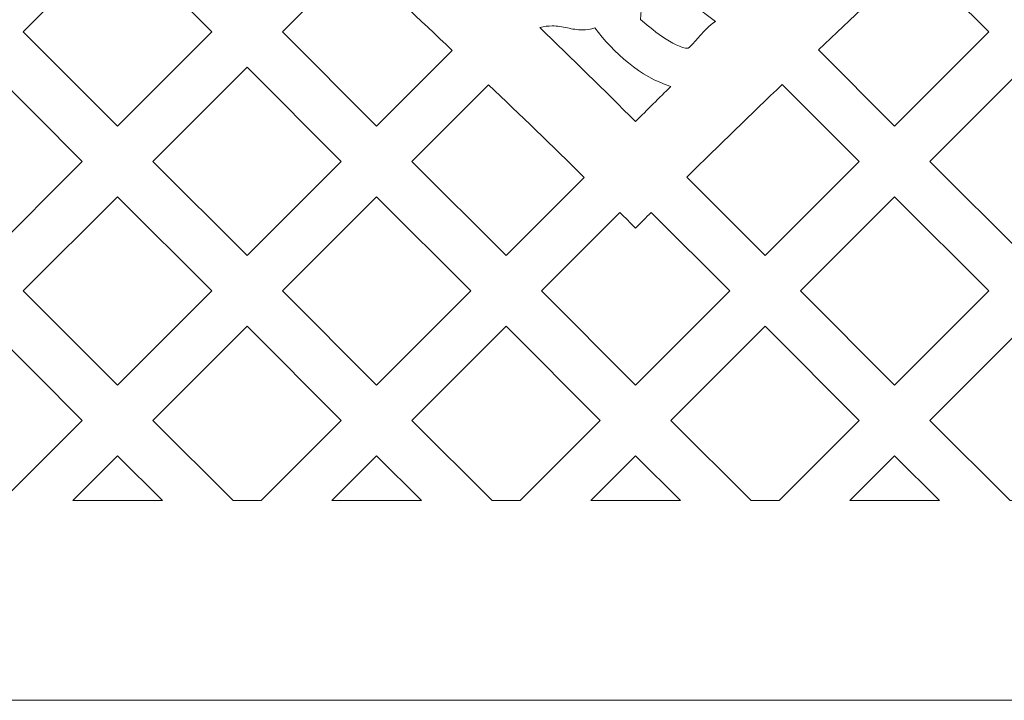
# Model space of a CAD drawing. Header units: millimetres. Extents: x -402 to 376, y -181 to 231.
# Tile 10 of 23: x -90 to -45, y -130 to -99. Entities that reach past the tile are written whole.
import ezdxf

# ---------------------------------------------------------------- set-up
doc = ezdxf.new("R2010")
doc.units = ezdxf.units.MM
doc.header["$MEASUREMENT"] = 0
doc.layers.add('Layer 1', color=7, linetype='Continuous')

msp = doc.modelspace()

# ---------------------------------------------------------------- linework, layer by layer
at = {"layer": 'Layer 1', "lineweight": 15}
for points, knots in [([(-174.5585, 23.9416), (-174.5585, 23.9416), (50.4421, 23.9416), (50.4421, 23.9416), (50.4421, 23.9416), (50.4421, 23.9416), (50.4421, 21.0256), (50.4421, 21.0256), (50.4421, 21.0256), (50.4421, 21.0256), (48.1917, 21.0256), (48.1917, 21.0256), (48.1917, 21.0256), (48.1917, 21.0256), (48.1917, 17.6509), (48.1917, 17.6509), (48.1917, 17.6509), (48.1917, 17.6509), (50.4421, 17.6509), (50.4421, 17.6509), (50.4421, 17.6509), (50.4421, 17.6509), (50.4421, -129.6201), (50.4421, -129.6201), (50.4421, -129.6201), (50.4421, -129.6201), (-174.5585, -129.6201), (-174.5585, -129.6201), (-174.5585, -129.6201), (-174.5585, -129.6201), (-174.5585, 17.6509), (-174.5585, 17.6509), (-174.5585, 17.6509), (-174.5585, 17.6509), (-172.3081, 17.6509), (-172.3081, 17.6509), (-172.3081, 17.6509), (-172.3081, 17.6509), (-172.3081, 21.0256), (-172.3081, 21.0256), (-172.3081, 21.0256), (-172.3081, 21.0256), (-174.5585, 21.0256), (-174.5585, 21.0256), (-174.5585, 21.0256), (-174.5585, 21.0256), (-174.5585, 23.9416), (-174.5585, 23.9416)], [0, 0, 0, 0, 0.0769231, 0.0769231, 0.0769231, 0.0769231, 0.1538462, 0.1538462, 0.1538462, 0.1538462, 0.2307692, 0.2307692, 0.2307692, 0.2307692, 0.3076923, 0.3076923, 0.3076923, 0.3076923, 0.3846154, 0.3846154, 0.3846154, 0.3846154, 0.4615385, 0.4615385, 0.4615385, 0.4615385, 0.5384615, 0.5384615, 0.5384615, 0.5384615, 0.6153846, 0.6153846, 0.6153846, 0.6153846, 0.6923077, 0.6923077, 0.6923077, 0.6923077, 0.7692308, 0.7692308, 0.7692308, 0.7692308, 0.8461538, 0.8461538, 0.8461538, 0.8461538, 1, 1, 1, 1]), ([(-85.3925, -95.2655), (-85.3925, -95.2655), (-81.1496, -99.5087), (-81.1496, -99.5087), (-81.1496, -99.5087), (-81.1496, -99.5087), (-85.3925, -103.7516), (-85.3925, -103.7516), (-85.3925, -103.7516), (-85.3925, -103.7516), (-89.6354, -99.5087), (-89.6354, -99.5087), (-89.6354, -99.5087), (-89.6354, -99.5087), (-85.3925, -95.2655), (-85.3925, -95.2655)], [0, 0, 0, 0, 0.2, 0.2, 0.2, 0.2, 0.4, 0.4, 0.4, 0.4, 0.6, 0.6, 0.6, 0.6, 1, 1, 1, 1]), ([(-62.0167, -95.6941), (-61.7758, -96.7458), (-61.7123, -97.844), (-61.8361, -98.9478), (-61.8361, -98.9478), (-61.4216, -99.2963), (-60.3068, -100.2471), (-59.6895, -100.2471), (-59.6895, -100.2471), (-59.644, -100.2471), (-58.7095, -99.1256), (-58.4558, -99.0374), (-58.4558, -99.0374), (-59.7085, -98.1389), (-61.0688, -96.907), (-62.0167, -95.6941)], [0, 0, 0, 0, 0.2, 0.2, 0.2, 0.2, 0.4, 0.4, 0.4, 0.4, 0.6, 0.6, 0.6, 0.6, 1, 1, 1, 1]), ([(-70.3127, -100.3381), (-70.3127, -100.3381), (-73.7247, -103.7516), (-73.7247, -103.7516), (-73.7247, -103.7516), (-73.7247, -103.7516), (-77.9676, -99.5087), (-77.9676, -99.5087), (-77.9676, -99.5087), (-77.9676, -99.5087), (-74.6988, -96.2399), (-74.6988, -96.2399), (-74.6988, -96.2399), (-73.2573, -97.5737), (-71.794, -98.9383), (-70.3127, -100.3381)], [0, 0, 0, 0, 0.2, 0.2, 0.2, 0.2, 0.4, 0.4, 0.4, 0.4, 0.6, 0.6, 0.6, 0.6, 1, 1, 1, 1]), ([(-49.4448, -96.2124), (-49.4448, -96.2124), (-46.1488, -99.5087), (-46.1488, -99.5087), (-46.1488, -99.5087), (-46.1488, -99.5087), (-50.3902, -103.7516), (-50.3902, -103.7516), (-50.3902, -103.7516), (-50.3902, -103.7516), (-53.8217, -100.3201), (-53.8217, -100.3201), (-53.8217, -100.3201), (-52.3154, -98.8899), (-50.8587, -97.5243), (-49.4448, -96.2124)], [0, 0, 0, 0, 0.2, 0.2, 0.2, 0.2, 0.4, 0.4, 0.4, 0.4, 0.6, 0.6, 0.6, 0.6, 1, 1, 1, 1]), ([(-65.8133, -99.2385), (-65.9827, -99.2385), (-66.1689, -99.2607), (-66.3757, -99.3157), (-66.3757, -99.3157), (-64.9229, -100.7117), (-63.4829, -102.12), (-62.058, -103.5448), (-62.058, -103.5448), (-61.5289, -103.0143), (-60.9972, -102.4865), (-60.4638, -101.9616), (-60.4638, -101.9616), (-61.8238, -101.5439), (-63.0532, -100.4485), (-63.8911, -99.3253), (-63.8911, -99.3253), (-64.077, -99.3859), (-64.2657, -99.4191), (-64.4615, -99.4191), (-64.4615, -99.4191), (-64.6887, -99.4191), (-64.9039, -99.375), (-65.1258, -99.3295), (-65.1258, -99.3295), (-65.3558, -99.2812), (-65.5763, -99.2385), (-65.8133, -99.2385)], [0, 0, 0, 0, 0.125, 0.125, 0.125, 0.125, 0.25, 0.25, 0.25, 0.25, 0.375, 0.375, 0.375, 0.375, 0.5, 0.5, 0.5, 0.5, 0.625, 0.625, 0.625, 0.625, 0.75, 0.75, 0.75, 0.75, 1, 1, 1, 1]), ([(-91.2257, -101.099), (-91.2257, -101.099), (-86.9842, -105.3419), (-86.9842, -105.3419), (-86.9842, -105.3419), (-86.9842, -105.3419), (-91.2257, -109.5847), (-91.2257, -109.5847), (-91.2257, -109.5847), (-91.2257, -109.5847), (-95.4685, -105.3419), (-95.4685, -105.3419), (-95.4685, -105.3419), (-95.4685, -105.3419), (-91.2257, -101.099), (-91.2257, -101.099)], [0, 0, 0, 0, 0.2, 0.2, 0.2, 0.2, 0.4, 0.4, 0.4, 0.4, 0.6, 0.6, 0.6, 0.6, 1, 1, 1, 1]), ([(-79.5593, -101.099), (-79.5593, -101.099), (-75.3161, -105.3419), (-75.3161, -105.3419), (-75.3161, -105.3419), (-75.3161, -105.3419), (-79.5593, -109.5847), (-79.5593, -109.5847), (-79.5593, -109.5847), (-79.5593, -109.5847), (-83.8008, -105.3419), (-83.8008, -105.3419), (-83.8008, -105.3419), (-83.8008, -105.3419), (-79.5593, -101.099), (-79.5593, -101.099)], [0, 0, 0, 0, 0.2, 0.2, 0.2, 0.2, 0.4, 0.4, 0.4, 0.4, 0.6, 0.6, 0.6, 0.6, 1, 1, 1, 1]), ([(-44.5571, -101.099), (-44.5571, -101.099), (-40.3142, -105.3419), (-40.3142, -105.3419), (-40.3142, -105.3419), (-40.3142, -105.3419), (-44.5571, -109.5847), (-44.5571, -109.5847), (-44.5571, -109.5847), (-44.5571, -109.5847), (-48.7999, -105.3419), (-48.7999, -105.3419), (-48.7999, -105.3419), (-48.7999, -105.3419), (-44.5571, -101.099), (-44.5571, -101.099)], [0, 0, 0, 0, 0.2, 0.2, 0.2, 0.2, 0.4, 0.4, 0.4, 0.4, 0.6, 0.6, 0.6, 0.6, 1, 1, 1, 1]), ([(-64.3662, -106.0598), (-64.3662, -106.0598), (-67.8916, -109.5847), (-67.8916, -109.5847), (-67.8916, -109.5847), (-67.8916, -109.5847), (-72.1344, -105.3419), (-72.1344, -105.3419), (-72.1344, -105.3419), (-72.1344, -105.3419), (-68.6797, -101.8871), (-68.6797, -101.8871), (-68.6797, -101.8871), (-67.2576, -103.2418), (-65.8186, -104.6321), (-64.3662, -106.0598)], [0, 0, 0, 0, 0.2, 0.2, 0.2, 0.2, 0.4, 0.4, 0.4, 0.4, 0.6, 0.6, 0.6, 0.6, 1, 1, 1, 1]), ([(-55.4491, -101.8748), (-55.4491, -101.8748), (-51.982, -105.3419), (-51.982, -105.3419), (-51.982, -105.3419), (-51.982, -105.3419), (-56.2248, -109.5847), (-56.2248, -109.5847), (-56.2248, -109.5847), (-56.2248, -109.5847), (-59.7526, -106.057), (-59.7526, -106.057), (-59.7526, -106.057), (-58.2755, -104.6018), (-56.8422, -103.2101), (-55.4491, -101.8748)], [0, 0, 0, 0, 0.2, 0.2, 0.2, 0.2, 0.4, 0.4, 0.4, 0.4, 0.6, 0.6, 0.6, 0.6, 1, 1, 1, 1]), ([(-85.3925, -106.9336), (-85.3925, -106.9336), (-81.1496, -111.1751), (-81.1496, -111.1751), (-81.1496, -111.1751), (-81.1496, -111.1751), (-85.3925, -115.4179), (-85.3925, -115.4179), (-85.3925, -115.4179), (-85.3925, -115.4179), (-89.6354, -111.1751), (-89.6354, -111.1751), (-89.6354, -111.1751), (-89.6354, -111.1751), (-85.3925, -106.9336), (-85.3925, -106.9336)], [0, 0, 0, 0, 0.2, 0.2, 0.2, 0.2, 0.4, 0.4, 0.4, 0.4, 0.6, 0.6, 0.6, 0.6, 1, 1, 1, 1]), ([(-73.7247, -106.9336), (-73.7247, -106.9336), (-69.4829, -111.1751), (-69.4829, -111.1751), (-69.4829, -111.1751), (-69.4829, -111.1751), (-73.7247, -115.4179), (-73.7247, -115.4179), (-73.7247, -115.4179), (-73.7247, -115.4179), (-77.9676, -111.1751), (-77.9676, -111.1751), (-77.9676, -111.1751), (-77.9676, -111.1751), (-73.7247, -106.9336), (-73.7247, -106.9336)], [0, 0, 0, 0, 0.2, 0.2, 0.2, 0.2, 0.4, 0.4, 0.4, 0.4, 0.6, 0.6, 0.6, 0.6, 1, 1, 1, 1]), ([(-50.3902, -106.9336), (-50.3902, -106.9336), (-46.1488, -111.1751), (-46.1488, -111.1751), (-46.1488, -111.1751), (-46.1488, -111.1751), (-50.3902, -115.4179), (-50.3902, -115.4179), (-50.3902, -115.4179), (-50.3902, -115.4179), (-54.6331, -111.1751), (-54.6331, -111.1751), (-54.6331, -111.1751), (-54.6331, -111.1751), (-50.3902, -106.9336), (-50.3902, -106.9336)], [0, 0, 0, 0, 0.2, 0.2, 0.2, 0.2, 0.4, 0.4, 0.4, 0.4, 0.6, 0.6, 0.6, 0.6, 1, 1, 1, 1]), ([(-61.3511, -107.6402), (-61.3511, -107.6402), (-57.8152, -111.1751), (-57.8152, -111.1751), (-57.8152, -111.1751), (-57.8152, -111.1751), (-62.058, -115.4179), (-62.058, -115.4179), (-62.058, -115.4179), (-62.058, -115.4179), (-66.3012, -111.1751), (-66.3012, -111.1751), (-66.3012, -111.1751), (-66.3012, -111.1751), (-62.7664, -107.6416), (-62.7664, -107.6416), (-62.7664, -107.6416), (-62.5307, -107.8759), (-62.2951, -108.1091), (-62.058, -108.3458), (-62.058, -108.3458), (-61.821, -108.1077), (-61.5867, -107.8748), (-61.3511, -107.6402)], [0, 0, 0, 0, 0.1428571, 0.1428571, 0.1428571, 0.1428571, 0.2857143, 0.2857143, 0.2857143, 0.2857143, 0.4285714, 0.4285714, 0.4285714, 0.4285714, 0.5714286, 0.5714286, 0.5714286, 0.5714286, 0.7142857, 0.7142857, 0.7142857, 0.7142857, 1, 1, 1, 1]), ([(-91.8568, -120.62), (-91.8568, -120.62), (-90.5946, -120.62), (-90.5946, -120.62), (-90.5946, -120.62), (-90.5946, -120.62), (-86.9842, -117.0097), (-86.9842, -117.0097), (-86.9842, -117.0097), (-86.9842, -117.0097), (-91.2257, -112.7668), (-91.2257, -112.7668), (-91.2257, -112.7668), (-91.2257, -112.7668), (-95.4685, -117.0097), (-95.4685, -117.0097), (-95.4685, -117.0097), (-95.4685, -117.0097), (-91.8568, -120.62), (-91.8568, -120.62)], [0, 0, 0, 0, 0.1666667, 0.1666667, 0.1666667, 0.1666667, 0.3333333, 0.3333333, 0.3333333, 0.3333333, 0.5, 0.5, 0.5, 0.5, 0.6666667, 0.6666667, 0.6666667, 0.6666667, 1, 1, 1, 1]), ([(-80.1904, -120.62), (-80.1904, -120.62), (-78.9282, -120.62), (-78.9282, -120.62), (-78.9282, -120.62), (-78.9282, -120.62), (-75.3161, -117.0097), (-75.3161, -117.0097), (-75.3161, -117.0097), (-75.3161, -117.0097), (-79.5593, -112.7668), (-79.5593, -112.7668), (-79.5593, -112.7668), (-79.5593, -112.7668), (-83.8008, -117.0097), (-83.8008, -117.0097), (-83.8008, -117.0097), (-83.8008, -117.0097), (-80.1904, -120.62), (-80.1904, -120.62)], [0, 0, 0, 0, 0.1666667, 0.1666667, 0.1666667, 0.1666667, 0.3333333, 0.3333333, 0.3333333, 0.3333333, 0.5, 0.5, 0.5, 0.5, 0.6666667, 0.6666667, 0.6666667, 0.6666667, 1, 1, 1, 1]), ([(-68.5227, -120.62), (-68.5227, -120.62), (-67.2601, -120.62), (-67.2601, -120.62), (-67.2601, -120.62), (-67.2601, -120.62), (-63.6483, -117.0097), (-63.6483, -117.0097), (-63.6483, -117.0097), (-63.6483, -117.0097), (-67.8916, -112.7668), (-67.8916, -112.7668), (-67.8916, -112.7668), (-67.8916, -112.7668), (-72.1344, -117.0097), (-72.1344, -117.0097), (-72.1344, -117.0097), (-72.1344, -117.0097), (-68.5227, -120.62), (-68.5227, -120.62)], [0, 0, 0, 0, 0.1666667, 0.1666667, 0.1666667, 0.1666667, 0.3333333, 0.3333333, 0.3333333, 0.3333333, 0.5, 0.5, 0.5, 0.5, 0.6666667, 0.6666667, 0.6666667, 0.6666667, 1, 1, 1, 1]), ([(-56.856, -120.62), (-56.856, -120.62), (-55.5923, -120.62), (-55.5923, -120.62), (-55.5923, -120.62), (-55.5923, -120.62), (-51.982, -117.0097), (-51.982, -117.0097), (-51.982, -117.0097), (-51.982, -117.0097), (-56.2248, -112.7668), (-56.2248, -112.7668), (-56.2248, -112.7668), (-56.2248, -112.7668), (-60.4666, -117.0097), (-60.4666, -117.0097), (-60.4666, -117.0097), (-60.4666, -117.0097), (-56.856, -120.62), (-56.856, -120.62)], [0, 0, 0, 0, 0.1666667, 0.1666667, 0.1666667, 0.1666667, 0.3333333, 0.3333333, 0.3333333, 0.3333333, 0.5, 0.5, 0.5, 0.5, 0.6666667, 0.6666667, 0.6666667, 0.6666667, 1, 1, 1, 1]), ([(-45.1882, -120.62), (-45.1882, -120.62), (-43.9259, -120.62), (-43.9259, -120.62), (-43.9259, -120.62), (-43.9259, -120.62), (-40.3142, -117.0097), (-40.3142, -117.0097), (-40.3142, -117.0097), (-40.3142, -117.0097), (-44.5571, -112.7668), (-44.5571, -112.7668), (-44.5571, -112.7668), (-44.5571, -112.7668), (-48.7999, -117.0097), (-48.7999, -117.0097), (-48.7999, -117.0097), (-48.7999, -117.0097), (-45.1882, -120.62), (-45.1882, -120.62)], [0, 0, 0, 0, 0.1666667, 0.1666667, 0.1666667, 0.1666667, 0.3333333, 0.3333333, 0.3333333, 0.3333333, 0.5, 0.5, 0.5, 0.5, 0.6666667, 0.6666667, 0.6666667, 0.6666667, 1, 1, 1, 1]), ([(-87.4125, -120.62), (-87.4125, -120.62), (-83.3721, -120.62), (-83.3721, -120.62), (-83.3721, -120.62), (-83.3721, -120.62), (-85.3925, -118.6), (-85.3925, -118.6), (-85.3925, -118.6), (-85.3925, -118.6), (-87.4125, -120.62), (-87.4125, -120.62)], [0, 0, 0, 0, 0.25, 0.25, 0.25, 0.25, 0.5, 0.5, 0.5, 0.5, 1, 1, 1, 1]), ([(-75.7447, -120.62), (-75.7447, -120.62), (-71.7044, -120.62), (-71.7044, -120.62), (-71.7044, -120.62), (-71.7044, -120.62), (-73.7247, -118.6), (-73.7247, -118.6), (-73.7247, -118.6), (-73.7247, -118.6), (-75.7447, -120.62), (-75.7447, -120.62)], [0, 0, 0, 0, 0.25, 0.25, 0.25, 0.25, 0.5, 0.5, 0.5, 0.5, 1, 1, 1, 1]), ([(-64.0784, -120.62), (-64.0784, -120.62), (-60.038, -120.62), (-60.038, -120.62), (-60.038, -120.62), (-60.038, -120.62), (-62.058, -118.6), (-62.058, -118.6), (-62.058, -118.6), (-62.058, -118.6), (-64.0784, -120.62), (-64.0784, -120.62)], [0, 0, 0, 0, 0.25, 0.25, 0.25, 0.25, 0.5, 0.5, 0.5, 0.5, 1, 1, 1, 1]), ([(-52.4106, -120.62), (-52.4106, -120.62), (-48.3702, -120.62), (-48.3702, -120.62), (-48.3702, -120.62), (-48.3702, -120.62), (-50.3902, -118.6), (-50.3902, -118.6), (-50.3902, -118.6), (-50.3902, -118.6), (-52.4106, -120.62), (-52.4106, -120.62)], [0, 0, 0, 0, 0.25, 0.25, 0.25, 0.25, 0.5, 0.5, 0.5, 0.5, 1, 1, 1, 1])]:
    msp.add_open_spline(points, degree=3, knots=knots, dxfattribs=at)

doc.saveas('drawing.dxf')
